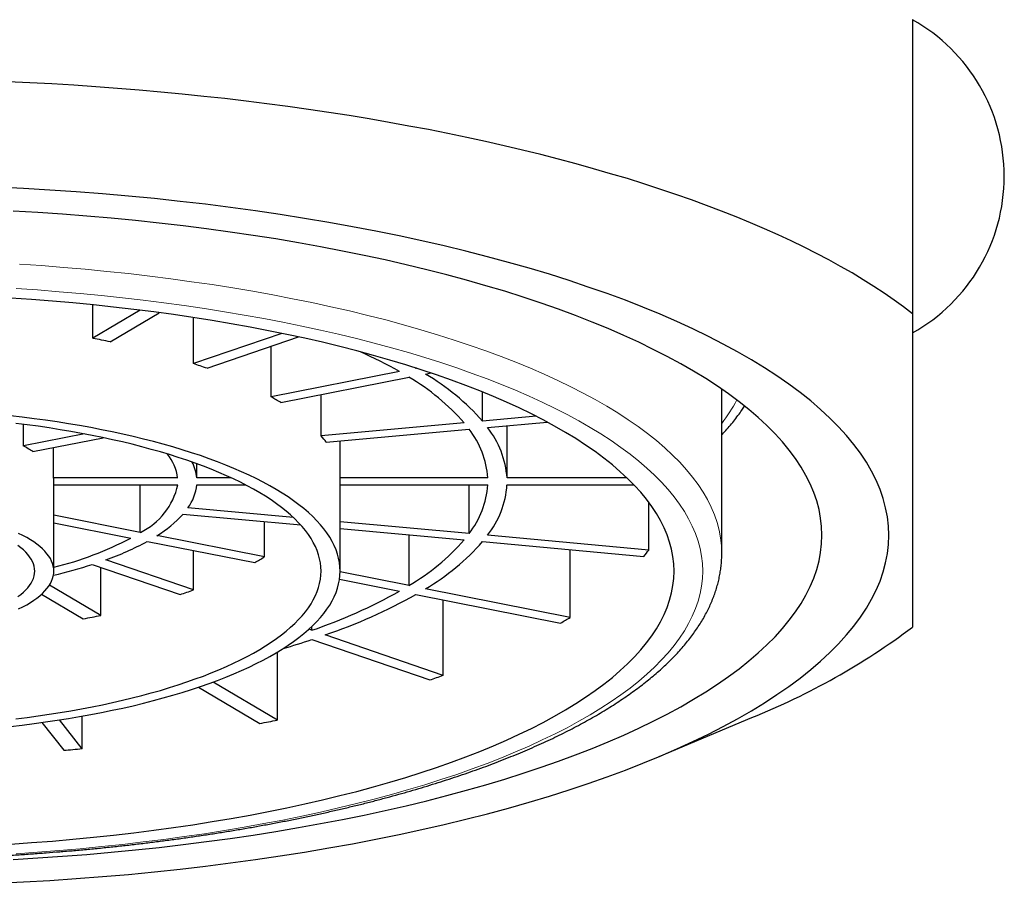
# Model space of a CAD drawing. Header units: millimetres. Extents: x 8 to 771, y 12 to 516.
# Tile 48 of 55: x 400 to 410, y 485 to 494. Entities that reach past the tile are written whole.
import ezdxf

# ---------------------------------------------------------------- set-up
doc = ezdxf.new("R2010")
doc.units = ezdxf.units.MM

msp = doc.modelspace()

# ---------------------------------------------------------------- linework, layer by layer
at = {"color": 7, "linetype": 'Continuous', "lineweight": 30}
for p, q in [((409.189, 493.715), (409.189, 490.634)), ((400.597, 490.378), (400.597, 490.728)), ((401.093, 490.672), (400.597, 490.378)), ((400.78, 490.342), (401.294, 490.646)), ((401.653, 490.113), (401.653, 490.594)), ((402.579, 490.429), (401.653, 490.113)), ((401.794, 490.064), (402.753, 490.392)), ((402.468, 489.764), (402.468, 490.295)), ((403.984, 490.063), (403.971, 490.071)), ((403.984, 490.063), (403.984, 490.066)), ((403.99, 490.064), (403.984, 490.063)), ((403.811, 490.029), (402.468, 489.764)), ((402.568, 489.705), (403.911, 489.97)), ((404.084, 490.004), (404.141, 490.015)), ((407.189, 488.128), (407.189, 489.845)), ((402.992, 489.355), (402.992, 489.788)), ((404.682, 489.51), (404.682, 489.816)), ((405.244, 489.561), (404.682, 489.51)), ((399.869, 489.251), (399.869, 489.478)), ((404.489, 489.492), (402.992, 489.355)), ((404.734, 489.444), (405.359, 489.501)), ((404.938, 488.916), (404.938, 489.462)), ((400.509, 489.377), (399.869, 489.251)), ((399.969, 489.191), (400.707, 489.337)), ((403.043, 489.289), (404.541, 489.426)), ((400.186, 488.916), (400.186, 489.234)), ((403.188, 488.916), (403.188, 489.302)), ((401.687, 488.916), (401.687, 489.064)), ((401.487, 488.916), (400.186, 488.916)), ((402.048, 488.916), (401.687, 488.916)), ((404.738, 488.916), (403.188, 488.916)), ((406.195, 488.916), (404.938, 488.916)), ((400.189, 487.94), (400.189, 488.879)), ((400.189, 488.843), (401.487, 488.843)), ((401.095, 488.345), (401.095, 488.843)), ((401.687, 488.843), (402.196, 488.843)), ((403.189, 487.94), (403.189, 488.879)), ((403.189, 488.843), (404.738, 488.843)), ((404.541, 488.333), (404.541, 488.843)), ((404.938, 488.843), (406.268, 488.843)), ((402.699, 488.501), (401.594, 488.603)), ((406.425, 488.16), (406.425, 488.659)), ((401.095, 488.345), (400.189, 488.524)), ((401.542, 488.537), (402.776, 488.424)), ((400.189, 488.445), (400.995, 488.286)), ((402.395, 488.088), (402.395, 488.458)), ((404.541, 488.333), (403.189, 488.457)), ((402.395, 488.088), (401.269, 488.311)), ((403.189, 488.386), (404.489, 488.267)), ((403.911, 487.789), (403.911, 488.32)), ((406.425, 488.16), (404.734, 488.315)), ((401.169, 488.251), (402.295, 488.029)), ((404.682, 488.249), (406.373, 488.094)), ((401.653, 487.743), (401.653, 488.156)), ((405.6, 487.455), (405.6, 488.165)), ((400.592, 488.009), (401.511, 487.695)), ((401.653, 487.743), (400.733, 488.057)), ((400.68, 487.476), (400.68, 487.979)), ((403.911, 487.789), (403.189, 487.932)), ((400.68, 487.476), (400.143, 487.794)), ((403.183, 487.854), (403.811, 487.73)), ((400.06, 487.699), (400.497, 487.44)), ((403.984, 487.696), (405.5, 487.396)), ((405.6, 487.455), (404.084, 487.755)), ((404.27, 486.848), (404.27, 487.639)), ((402.891, 487.32), (402.86, 487.33)), ((402.891, 487.32), (402.891, 487.358)), ((404.27, 486.848), (403.032, 487.271)), ((402.891, 487.223), (404.128, 486.8)), ((402.531, 486.38), (402.531, 487.091)), ((402.531, 486.38), (401.859, 486.778)), ((401.706, 486.724), (402.347, 486.344)), ((400.064, 486.354), (400.292, 486.063)), ((400.485, 486.08), (400.249, 486.382)), ((400.485, 486.08), (400.485, 486.421)), ((406.534, 485.998), (407.504, 486.406))]:
    msp.add_line(p, q, dxfattribs=at)
at = {"color": 7, "linetype": 'Continuous', "lineweight": 30, "flags": 128}
for points in [[(409.189, 490.634), (409.093, 490.707), (408.994, 490.779), (408.89, 490.851), (408.782, 490.922), (408.67, 490.992), (408.554, 491.062), (408.434, 491.13), (408.311, 491.198), (408.183, 491.265), (408.052, 491.332), (407.917, 491.397), (407.778, 491.461), (407.635, 491.525), (407.489, 491.587), (407.34, 491.649), (407.187, 491.709), (407.03, 491.769), (406.871, 491.827), (406.708, 491.884), (406.541, 491.941), (406.372, 491.996), (406.199, 492.05), (406.023, 492.102), (405.845, 492.154), (405.663, 492.205), (405.479, 492.254), (405.292, 492.302), (405.102, 492.348), (404.909, 492.394), (404.714, 492.438), (404.517, 492.481), (404.317, 492.522), (404.115, 492.563), (403.91, 492.601), (403.704, 492.639), (403.495, 492.675), (403.284, 492.71), (403.071, 492.743), (402.857, 492.775), (402.641, 492.805), (402.422, 492.834), (402.203, 492.862), (401.982, 492.888), (401.759, 492.912), (401.535, 492.935), (401.31, 492.957), (401.084, 492.977), (400.856, 492.995), (400.627, 493.012), (400.398, 493.028), (400.168, 493.042), (399.937, 493.054), (399.705, 493.065)], [(399.592, 484.67), (399.871, 484.684), (400.148, 484.7), (400.424, 484.719), (400.698, 484.74), (400.971, 484.764), (401.242, 484.79), (401.511, 484.819), (401.777, 484.85), (402.041, 484.883), (402.303, 484.919), (402.561, 484.957), (402.817, 484.997), (403.069, 485.04), (403.318, 485.084), (403.564, 485.131), (403.806, 485.181), (404.044, 485.232), (404.278, 485.285), (404.508, 485.341), (404.733, 485.399), (404.954, 485.458), (405.17, 485.52), (405.382, 485.583), (405.589, 485.649), (405.79, 485.716), (405.987, 485.785), (406.178, 485.855), (406.363, 485.928), (406.543, 486.002), (406.717, 486.077), (406.886, 486.154), (407.048, 486.233), (407.205, 486.313), (407.355, 486.394), (407.499, 486.477), (407.636, 486.561), (407.767, 486.646), (407.892, 486.733), (408.009, 486.82), (408.121, 486.909), (408.225, 486.998), (408.322, 487.088), (408.413, 487.179), (408.496, 487.271), (408.573, 487.364), (408.642, 487.457), (408.704, 487.551), (408.759, 487.646), (408.806, 487.74), (408.847, 487.836), (408.88, 487.931), (408.906, 488.027), (408.924, 488.123), (408.935, 488.219), (408.939, 488.316), (408.935, 488.412), (408.924, 488.508), (408.906, 488.604), (408.88, 488.7), (408.847, 488.795), (408.806, 488.891), (408.759, 488.986), (408.704, 489.08), (408.642, 489.174), (408.573, 489.267), (408.496, 489.36), (408.413, 489.452), (408.322, 489.543), (408.225, 489.633), (408.121, 489.723), (408.009, 489.811), (407.892, 489.898), (407.767, 489.985), (407.636, 490.07), (407.499, 490.154), (407.355, 490.237), (407.205, 490.318), (407.048, 490.398), (406.886, 490.477), (406.717, 490.554), (406.543, 490.629), (406.363, 490.703), (406.178, 490.776), (405.987, 490.846), (405.79, 490.915), (405.589, 490.983), (405.382, 491.048), (405.17, 491.111), (404.954, 491.173), (404.733, 491.232), (404.508, 491.29), (404.278, 491.346), (404.044, 491.399), (403.806, 491.45), (403.564, 491.5), (403.318, 491.547), (403.069, 491.592), (402.817, 491.634), (402.561, 491.674), (402.303, 491.712), (402.041, 491.748), (401.777, 491.781), (401.511, 491.812), (401.242, 491.841), (400.971, 491.867), (400.698, 491.891), (400.424, 491.912), (400.148, 491.931), (399.871, 491.947), (399.592, 491.961)], [(399.761, 484.921), (400.02, 484.936), (400.278, 484.953), (400.535, 484.973), (400.79, 484.995), (401.043, 485.02), (401.294, 485.046), (401.544, 485.075), (401.79, 485.107), (402.035, 485.14), (402.277, 485.175), (402.515, 485.213), (402.751, 485.253), (402.984, 485.295), (403.214, 485.339), (403.44, 485.385), (403.662, 485.433), (403.881, 485.483), (404.096, 485.535), (404.307, 485.589), (404.514, 485.644), (404.716, 485.702), (404.914, 485.761), (405.107, 485.822), (405.295, 485.885), (405.479, 485.949), (405.657, 486.016), (405.831, 486.083), (405.999, 486.152), (406.162, 486.223), (406.319, 486.295), (406.471, 486.369), (406.617, 486.443), (406.758, 486.52), (406.892, 486.597), (407.021, 486.675), (407.143, 486.755), (407.26, 486.836), (407.37, 486.917), (407.474, 487), (407.571, 487.084), (407.662, 487.168), (407.747, 487.253), (407.825, 487.339), (407.896, 487.426), (407.961, 487.513), (408.019, 487.601), (408.071, 487.689), (408.115, 487.778), (408.153, 487.867), (408.184, 487.956), (408.208, 488.046), (408.225, 488.136), (408.235, 488.226), (408.239, 488.316), (408.235, 488.406), (408.225, 488.495), (408.208, 488.585), (408.184, 488.675), (408.153, 488.764), (408.115, 488.853), (408.071, 488.942), (408.019, 489.03), (407.961, 489.118), (407.896, 489.205), (407.825, 489.292), (407.747, 489.378), (407.662, 489.463), (407.571, 489.547), (407.474, 489.631), (407.37, 489.714), (407.26, 489.795), (407.143, 489.876), (407.021, 489.956), (406.892, 490.034), (406.758, 490.112), (406.617, 490.188), (406.471, 490.262), (406.319, 490.336), (406.162, 490.408), (405.999, 490.479), (405.831, 490.548), (405.657, 490.616), (405.479, 490.682), (405.295, 490.746), (405.107, 490.809), (404.914, 490.87), (404.716, 490.929), (404.514, 490.987), (404.307, 491.043), (404.096, 491.096), (403.881, 491.148), (403.662, 491.198), (403.44, 491.246), (403.214, 491.292), (402.984, 491.336), (402.751, 491.378), (402.515, 491.418), (402.277, 491.456), (402.035, 491.491), (401.79, 491.525), (401.544, 491.556), (401.294, 491.585), (401.043, 491.611), (400.79, 491.636), (400.535, 491.658), (400.278, 491.678), (400.02, 491.695), (399.761, 491.711)], [(399.738, 485.081), (399.956, 485.096), (400.173, 485.113), (400.389, 485.132), (400.603, 485.152), (400.815, 485.175), (401.026, 485.199), (401.235, 485.226), (401.442, 485.254), (401.646, 485.284), (401.848, 485.316), (402.048, 485.349), (402.245, 485.385), (402.439, 485.422), (402.63, 485.461), (402.818, 485.501), (403.003, 485.544), (403.185, 485.588), (403.363, 485.633), (403.538, 485.68), (403.709, 485.729), (403.876, 485.779), (404.04, 485.831), (404.199, 485.884), (404.355, 485.938), (404.506, 485.994), (404.652, 486.052), (404.795, 486.11), (404.932, 486.17), (405.065, 486.231), (405.194, 486.293), (405.318, 486.356), (405.436, 486.421), (405.55, 486.486), (405.659, 486.552), (405.762, 486.62), (405.861, 486.688), (405.954, 486.757), (406.042, 486.827), (406.124, 486.898), (406.201, 486.969), (406.273, 487.041), (406.339, 487.114), (406.399, 487.187), (406.454, 487.261), (406.503, 487.335), (406.546, 487.41), (406.584, 487.485), (406.616, 487.56), (406.642, 487.636), (406.663, 487.712), (406.677, 487.788), (406.686, 487.864), (406.689, 487.94), (406.686, 488.016), (406.677, 488.092), (406.663, 488.168), (406.642, 488.244), (406.616, 488.319), (406.584, 488.394), (406.546, 488.469), (406.503, 488.544), (406.454, 488.618), (406.399, 488.692), (406.339, 488.765), (406.273, 488.838), (406.201, 488.91), (406.124, 488.981), (406.042, 489.052), (405.954, 489.122), (405.861, 489.191), (405.762, 489.259), (405.659, 489.327), (405.55, 489.393), (405.436, 489.459), (405.318, 489.523), (405.194, 489.586), (405.065, 489.648), (404.932, 489.709), (404.795, 489.769), (404.652, 489.828), (404.506, 489.885), (404.355, 489.941), (404.199, 489.995), (404.04, 490.048), (403.876, 490.1), (403.709, 490.15), (403.538, 490.199), (403.363, 490.246), (403.185, 490.292), (403.003, 490.336), (402.818, 490.378), (402.63, 490.418), (402.439, 490.457), (402.245, 490.495), (402.048, 490.53), (401.848, 490.564), (401.646, 490.595), (401.442, 490.626), (401.235, 490.654), (401.026, 490.68), (400.815, 490.705), (400.603, 490.727), (400.389, 490.748), (400.173, 490.767), (399.956, 490.783), (399.738, 490.798)], [(403.189, 487.94), (403.187, 487.984), (403.182, 488.029), (403.173, 488.074), (403.161, 488.118), (403.146, 488.163), (403.127, 488.207), (403.105, 488.251), (403.08, 488.295), (403.051, 488.339), (403.018, 488.382), (402.983, 488.425), (402.944, 488.468), (402.902, 488.51), (402.857, 488.553), (402.808, 488.594), (402.757, 488.635), (402.702, 488.676), (402.644, 488.716), (402.583, 488.756), (402.519, 488.795), (402.452, 488.833), (402.382, 488.871), (402.309, 488.908), (402.234, 488.945), (402.156, 488.981), (402.075, 489.016), (401.991, 489.05), (401.905, 489.084), (401.816, 489.117), (401.724, 489.149), (401.631, 489.18), (401.534, 489.211), (401.436, 489.24), (401.335, 489.269), (401.233, 489.296), (401.128, 489.323), (401.021, 489.349), (400.912, 489.374), (400.801, 489.398), (400.689, 489.421), (400.575, 489.443), (400.459, 489.463), (400.341, 489.483), (400.223, 489.502), (400.102, 489.52), (399.981, 489.536), (399.858, 489.552), (399.734, 489.566)], [(402.989, 487.94), (402.987, 487.983), (402.982, 488.026), (402.974, 488.068), (402.963, 488.111), (402.948, 488.154), (402.93, 488.196), (402.908, 488.239), (402.884, 488.281), (402.856, 488.323), (402.825, 488.365), (402.791, 488.406), (402.754, 488.447), (402.714, 488.488), (402.67, 488.528), (402.623, 488.568), (402.574, 488.607), (402.521, 488.646), (402.466, 488.685), (402.407, 488.723), (402.346, 488.761), (402.282, 488.797), (402.214, 488.834), (402.145, 488.87), (402.072, 488.905), (401.997, 488.939), (401.919, 488.973), (401.839, 489.006), (401.756, 489.038), (401.671, 489.07), (401.583, 489.101), (401.493, 489.13), (401.401, 489.16), (401.306, 489.188), (401.21, 489.215), (401.111, 489.242), (401.01, 489.268), (400.908, 489.293), (400.803, 489.316), (400.697, 489.339), (400.589, 489.361), (400.479, 489.382), (400.368, 489.402), (400.255, 489.421), (400.141, 489.439), (400.026, 489.456), (399.909, 489.472), (399.791, 489.487)], [(400.189, 487.94), (400.187, 487.966), (400.183, 487.992), (400.175, 488.019), (400.165, 488.045), (400.152, 488.071), (400.136, 488.096), (400.116, 488.122), (400.094, 488.147), (400.07, 488.172), (400.042, 488.197), (400.012, 488.221), (399.979, 488.245), (399.943, 488.268), (399.905, 488.291), (399.864, 488.313), (399.82, 488.335)], [(399.989, 487.94), (399.987, 487.965), (399.983, 487.99), (399.975, 488.015), (399.965, 488.04), (399.952, 488.064), (399.935, 488.089), (399.916, 488.113), (399.894, 488.137), (399.869, 488.161), (399.841, 488.184), (399.811, 488.207)], [(399.734, 486.313), (399.858, 486.328), (399.981, 486.343), (400.102, 486.36), (400.223, 486.377), (400.341, 486.396), (400.459, 486.416), (400.575, 486.437), (400.689, 486.459), (400.801, 486.482), (400.912, 486.505), (401.021, 486.53), (401.128, 486.556), (401.233, 486.583), (401.335, 486.611), (401.436, 486.639), (401.534, 486.669), (401.631, 486.699), (401.724, 486.73), (401.816, 486.762), (401.905, 486.795), (401.991, 486.829), (402.075, 486.863), (402.156, 486.899), (402.234, 486.934), (402.309, 486.971), (402.382, 487.008), (402.452, 487.046), (402.519, 487.085), (402.583, 487.124), (402.644, 487.163), (402.702, 487.203), (402.757, 487.244), (402.808, 487.285), (402.857, 487.327), (402.902, 487.369), (402.944, 487.411), (402.983, 487.454), (403.018, 487.497), (403.051, 487.54), (403.08, 487.584), (403.105, 487.628), (403.127, 487.672), (403.146, 487.716), (403.161, 487.761), (403.173, 487.805), (403.182, 487.85), (403.187, 487.895), (403.189, 487.94)], [(399.791, 486.392), (399.909, 486.407), (400.026, 486.423), (400.141, 486.44), (400.255, 486.458), (400.368, 486.477), (400.479, 486.497), (400.589, 486.518), (400.697, 486.54), (400.803, 486.563), (400.908, 486.587), (401.01, 486.611), (401.111, 486.637), (401.21, 486.664), (401.306, 486.691), (401.401, 486.72), (401.493, 486.749), (401.583, 486.779), (401.671, 486.81), (401.756, 486.841), (401.839, 486.873), (401.919, 486.907), (401.997, 486.94), (402.072, 486.975), (402.145, 487.01), (402.214, 487.046), (402.282, 487.082), (402.346, 487.119), (402.407, 487.156), (402.466, 487.194), (402.521, 487.233), (402.574, 487.272), (402.623, 487.311), (402.67, 487.351), (402.714, 487.392), (402.754, 487.432), (402.791, 487.473), (402.825, 487.515), (402.856, 487.556), (402.884, 487.598), (402.908, 487.64), (402.93, 487.683), (402.948, 487.725), (402.963, 487.768), (402.974, 487.811), (402.982, 487.854), (402.987, 487.897), (402.989, 487.94)], [(399.811, 487.673), (399.841, 487.695), (399.869, 487.719), (399.894, 487.742), (399.916, 487.766), (399.935, 487.79), (399.952, 487.815), (399.965, 487.84), (399.975, 487.864), (399.983, 487.889), (399.987, 487.915), (399.989, 487.94)], [(399.82, 487.544), (399.864, 487.566), (399.905, 487.588), (399.943, 487.611), (399.979, 487.634), (400.012, 487.658), (400.042, 487.682), (400.07, 487.707), (400.094, 487.732), (400.116, 487.757), (400.136, 487.783), (400.152, 487.809), (400.165, 487.835), (400.175, 487.861), (400.183, 487.887), (400.187, 487.913), (400.189, 487.94)]]:
    msp.add_lwpolyline(points, dxfattribs=at)
at = {"color": 8, "linetype": 'Continuous', "lineweight": 0, "flags": 128}
for points in [[(407.189, 488.128), (407.186, 488.208), (407.176, 488.289), (407.161, 488.369), (407.14, 488.449), (407.112, 488.529), (407.078, 488.609), (407.038, 488.689), (406.992, 488.768), (406.94, 488.846), (406.882, 488.924), (406.818, 489.002), (406.748, 489.079), (406.673, 489.155), (406.591, 489.231), (406.504, 489.306), (406.411, 489.38), (406.312, 489.453), (406.208, 489.525), (406.098, 489.596), (405.983, 489.667), (405.863, 489.736), (405.737, 489.804), (405.606, 489.871), (405.47, 489.937), (405.329, 490.001), (405.183, 490.065), (405.032, 490.127), (404.877, 490.187), (404.717, 490.246), (404.553, 490.304), (404.384, 490.36), (404.211, 490.415), (404.034, 490.468), (403.853, 490.52), (403.668, 490.57), (403.479, 490.618), (403.286, 490.664), (403.091, 490.709), (402.891, 490.752), (402.689, 490.793), (402.483, 490.833), (402.275, 490.87), (402.063, 490.906), (401.849, 490.94), (401.633, 490.971), (401.414, 491.001), (401.193, 491.029), (400.97, 491.055), (400.745, 491.079), (400.518, 491.101), (400.29, 491.121), (400.06, 491.139), (399.829, 491.154)], [(406.989, 487.94), (406.986, 488.018), (406.977, 488.097), (406.962, 488.176), (406.941, 488.254), (406.914, 488.333), (406.88, 488.41), (406.841, 488.488), (406.797, 488.565), (406.746, 488.642), (406.689, 488.719), (406.626, 488.794), (406.558, 488.87), (406.484, 488.944), (406.404, 489.018), (406.319, 489.091), (406.228, 489.164), (406.132, 489.235), (406.03, 489.306), (405.922, 489.376), (405.81, 489.445), (405.692, 489.512), (405.569, 489.579), (405.441, 489.644), (405.308, 489.709), (405.17, 489.772), (405.028, 489.834), (404.88, 489.894), (404.729, 489.954), (404.572, 490.011), (404.411, 490.068), (404.246, 490.123), (404.077, 490.176), (403.904, 490.228), (403.727, 490.279), (403.546, 490.327), (403.361, 490.375), (403.173, 490.42), (402.982, 490.464), (402.787, 490.506), (402.589, 490.546), (402.388, 490.585), (402.184, 490.621), (401.977, 490.656), (401.768, 490.689), (401.556, 490.72), (401.342, 490.75), (401.126, 490.777), (400.908, 490.802), (400.688, 490.825), (400.466, 490.847), (400.243, 490.866), (400.018, 490.884), (399.793, 490.899)], [(399.793, 484.98), (400.018, 484.996), (400.243, 485.013), (400.466, 485.032), (400.688, 485.054), (400.908, 485.077), (401.126, 485.103), (401.342, 485.13), (401.556, 485.159), (401.768, 485.19), (401.977, 485.223), (402.184, 485.258), (402.388, 485.295), (402.589, 485.333), (402.787, 485.373), (402.982, 485.415), (403.173, 485.459), (403.361, 485.505), (403.546, 485.552), (403.727, 485.601), (403.904, 485.651), (404.077, 485.703), (404.246, 485.756), (404.411, 485.811), (404.572, 485.868), (404.729, 485.926), (404.88, 485.985), (405.028, 486.046), (405.17, 486.107), (405.308, 486.171), (405.441, 486.235), (405.569, 486.3), (405.692, 486.367), (405.81, 486.435), (405.922, 486.504), (406.03, 486.573), (406.132, 486.644), (406.228, 486.715), (406.319, 486.788), (406.404, 486.861), (406.484, 486.935), (406.558, 487.01), (406.626, 487.085), (406.689, 487.161), (406.746, 487.237), (406.797, 487.314), (406.841, 487.391), (406.88, 487.469), (406.914, 487.547), (406.941, 487.625), (406.962, 487.704), (406.977, 487.782), (406.986, 487.861), (406.989, 487.94)]]:
    msp.add_lwpolyline(points, dxfattribs=at)
at = {"color": 7, "linetype": 'Continuous', "lineweight": 30}
for centre, radius, start, end in [((408.269, 492.074), 1.88, 299.277, 60.723), ((398.741, 480.497), 10.053, 78.2953, 79.3597), ((401.459, 485.886), 4.764, 60.415, 65.9402), ((399.749, 484.316), 6.101, 70.4164, 71.8201), ((402.729, 487.95), 2.34, 41.2319, 59.6744), ((402.847, 487.897), 2.443, 41.3147, 59.5917), ((401.056, 487.266), 2.869, 58.197, 60.5183), ((403.965, 488.843), 0.976, 4.2614, 37.9821), ((402.167, 488.656), 1.081, 35.8509, 40.3016), ((403.801, 488.847), 0.939, 4.1948, 38.0529), ((399.335, 488.235), 1.147, 56.4534, 62.2619), ((400.997, 488.855), 0.493, 7.0458, 39.0145), ((401.226, 488.871), 0.463, 5.5997, 27.0538), ((399.953, 488.879), 0.236, 0.0163, 8.8718), ((402.603, 488.879), 0.586, 0.001, 3.558), ((400.781, 488.996), 0.723, 295.8256, 347.842), ((401.191, 488.897), 0.499, 323.8638, 353.8037), ((403.801, 488.912), 0.939, 321.9454, 355.8275), ((403.981, 488.909), 0.959, 321.717, 356.0596), ((400.618, 489.378), 1.25, 301.3868, 317.7068), ((399.353, 491.421), 3.54, 283.6627, 297.649), ((399.725, 490.904), 3.02, 289.4985, 298.5494), ((402.729, 489.809), 2.34, 300.3256, 318.7681), ((402.888, 489.812), 2.379, 300.1618, 318.9318), ((400.941, 490.428), 2.754, 299.4333, 301.8514), ((404.953, 489.26), 1.837, 320.6148, 323.2327), ((398.959, 493.102), 5.348, 283.251, 287.7796), ((399.687, 493.26), 5.857, 288.1506, 289.6128), ((401.061, 492.662), 5.647, 288.907, 299.1409), ((401.172, 492.723), 5.76, 288.8339, 299.214), ((398.719, 496.926), 9.651, 280.6182, 281.727), ((403.064, 491.622), 4.878, 299.9597, 301.325), ((404.75, 493.277), 7.402, 291.8388, 306.843), ((400.016, 495.892), 9.134, 286.3845, 288.3446), ((400.842, 496.638), 10.372, 288.4689, 289.2945), ((399.127, 503.131), 17.093, 280.8585, 281.4846), ((398.319, 508.656), 22.679, 274.9911, 275.4812)]:
    msp.add_arc(centre, radius, start, end, dxfattribs=at)
at = {"color": 8, "linetype": 'Continuous', "lineweight": 0}
msp.add_arc((405.851, 490.515), 1.687, 322.4663, 332.3484, dxfattribs=at)
at = {"color": 7, "linetype": 'Continuous', "lineweight": 30}
for points, knots in [([(409.189, 490.634), (409.189, 490.554), (409.189, 490.395), (409.189, 490.165), (409.189, 489.942), (409.189, 489.728), (409.189, 489.522), (409.189, 489.325), (409.189, 489.13), (409.189, 488.94), (409.189, 488.754), (409.189, 488.579), (409.189, 488.415), (409.189, 488.261), (409.189, 488.119), (409.189, 487.988), (409.189, 487.866), (409.189, 487.756), (409.189, 487.656), (409.189, 487.566), (409.189, 487.486), (409.189, 487.414), (409.189, 487.374), (409.189, 487.353)], [0, 0, 0, 0, 0.045747, 0.091276, 0.136585, 0.181679, 0.226569, 0.271272, 0.315811, 0.364644, 0.41335, 0.461973, 0.510559, 0.559155, 0.60781, 0.656568, 0.705472, 0.75456, 0.803863, 0.85252, 0.901426, 0.950586, 1, 1, 1, 1]), ([(407.189, 489.367), (407.199, 489.378), (407.226, 489.406), (407.268, 489.454), (407.315, 489.511), (407.359, 489.568), (407.397, 489.62), (407.419, 489.654), (407.428, 489.668)], [0, 0, 0, 0, 0.105704, 0.295944, 0.485705, 0.674893, 0.863412, 1, 1, 1, 1]), ([(389.189, 488.128), (389.189, 488.123), (389.189, 488.099), (389.191, 488.055), (389.195, 487.998), (389.203, 487.941), (389.213, 487.883), (389.225, 487.826), (389.241, 487.769), (389.259, 487.712), (389.28, 487.656), (389.303, 487.599), (389.33, 487.543), (389.359, 487.486), (389.39, 487.43), (389.425, 487.374), (389.462, 487.318), (389.502, 487.263), (389.545, 487.207), (389.59, 487.152), (389.639, 487.098), (389.689, 487.044), (389.743, 486.99), (389.799, 486.937), (389.857, 486.884), (389.919, 486.832), (389.982, 486.78), (390.049, 486.729), (390.117, 486.678), (390.188, 486.628), (390.261, 486.578), (390.337, 486.529), (390.415, 486.481), (390.496, 486.433), (390.578, 486.386), (390.663, 486.339), (390.75, 486.293), (390.839, 486.248), (390.93, 486.203), (391.024, 486.159), (391.119, 486.115), (391.217, 486.073), (391.316, 486.031), (391.418, 485.989), (391.521, 485.948), (391.627, 485.908), (391.734, 485.869), (391.843, 485.83), (391.954, 485.792), (392.067, 485.755), (392.182, 485.718), (392.298, 485.682), (392.416, 485.647), (392.536, 485.613), (392.658, 485.579), (392.781, 485.546), (392.905, 485.514), (393.032, 485.483), (393.159, 485.452), (393.288, 485.422), (393.419, 485.393), (393.551, 485.365), (393.684, 485.338), (393.819, 485.311), (393.955, 485.285), (394.092, 485.261), (394.23, 485.236), (394.37, 485.213), (394.511, 485.191), (394.652, 485.169), (394.795, 485.148), (394.939, 485.129), (395.084, 485.11), (395.229, 485.091), (395.376, 485.074), (395.523, 485.058), (395.671, 485.042), (395.82, 485.028), (395.97, 485.014), (396.12, 485.001), (396.271, 484.989), (396.422, 484.978), (396.574, 484.968), (396.727, 484.959), (396.879, 484.951), (397.033, 484.944), (397.186, 484.937), (397.34, 484.932), (397.494, 484.927), (397.648, 484.923), (397.803, 484.921), (397.957, 484.919), (398.112, 484.918), (398.267, 484.918), (398.421, 484.919), (398.576, 484.921), (398.73, 484.923), (398.885, 484.927), (399.039, 484.932), (399.193, 484.937), (399.346, 484.944), (399.499, 484.951), (399.652, 484.959), (399.805, 484.968), (399.957, 484.979), (400.105, 484.989), (400.214, 484.998), (400.271, 485.003), (400.282, 485.003)], [0, 0, 0, 0, 0.002437, 0.011371, 0.020306, 0.029251, 0.038215, 0.047208, 0.056236, 0.065307, 0.074426, 0.083598, 0.092827, 0.102113, 0.111458, 0.120858, 0.130314, 0.13982, 0.149373, 0.158968, 0.1686, 0.178263, 0.187953, 0.197665, 0.207394, 0.217136, 0.226888, 0.236646, 0.246409, 0.256173, 0.265936, 0.275697, 0.285455, 0.295208, 0.304957, 0.314701, 0.32444, 0.334172, 0.343899, 0.35362, 0.363335, 0.373045, 0.382748, 0.392447, 0.40214, 0.411828, 0.42151, 0.431189, 0.440862, 0.450531, 0.460196, 0.469857, 0.479514, 0.489167, 0.498817, 0.508464, 0.518108, 0.527748, 0.537386, 0.547021, 0.556653, 0.566283, 0.575911, 0.585536, 0.59516, 0.604781, 0.614401, 0.624019, 0.633635, 0.64325, 0.652863, 0.662475, 0.672085, 0.681695, 0.691303, 0.70091, 0.710516, 0.720121, 0.729726, 0.739329, 0.748932, 0.758534, 0.768136, 0.777736, 0.787337, 0.796937, 0.806536, 0.816136, 0.825734, 0.835333, 0.844932, 0.85453, 0.864128, 0.873726, 0.883324, 0.892923, 0.902521, 0.912119, 0.921718, 0.931317, 0.940916, 0.950516, 0.960115, 0.969716, 0.979317, 0.988918, 0.998015, 1, 1, 1, 1]), ([(400.282, 485.003), (400.308, 485.006), (400.385, 485.012), (400.511, 485.023), (400.66, 485.038), (400.808, 485.053), (400.956, 485.069), (401.103, 485.086), (401.248, 485.104), (401.393, 485.123), (401.538, 485.142), (401.681, 485.163), (401.823, 485.184), (401.964, 485.206), (402.104, 485.229), (402.242, 485.253), (402.38, 485.278), (402.516, 485.303), (402.651, 485.329), (402.785, 485.356), (402.917, 485.384), (403.048, 485.413), (403.178, 485.443), (403.306, 485.473), (403.433, 485.504), (403.558, 485.536), (403.681, 485.569), (403.803, 485.602), (403.923, 485.636), (404.042, 485.671), (404.159, 485.707), (404.274, 485.743), (404.387, 485.78), (404.499, 485.818), (404.609, 485.856), (404.717, 485.895), (404.823, 485.935), (404.927, 485.976), (405.029, 486.017), (405.129, 486.059), (405.227, 486.101), (405.323, 486.145), (405.417, 486.188), (405.509, 486.233), (405.599, 486.278), (405.686, 486.324), (405.772, 486.37), (405.855, 486.417), (405.936, 486.465), (406.015, 486.513), (406.091, 486.562), (406.165, 486.611), (406.237, 486.661), (406.307, 486.712), (406.374, 486.763), (406.438, 486.815), (406.5, 486.867), (406.56, 486.92), (406.617, 486.973), (406.672, 487.027), (406.724, 487.081), (406.773, 487.136), (406.82, 487.191), (406.864, 487.247), (406.905, 487.303), (406.943, 487.359), (406.979, 487.416), (407.012, 487.473), (407.042, 487.53), (407.069, 487.587), (407.093, 487.644), (407.115, 487.702), (407.134, 487.759), (407.15, 487.817), (407.163, 487.875), (407.174, 487.932), (407.182, 487.99), (407.187, 488.047), (407.189, 488.093), (407.189, 488.12), (407.189, 488.128)], [0, 0, 0, 0, 0.006851, 0.019868, 0.032886, 0.045904, 0.058924, 0.071945, 0.084968, 0.097992, 0.111018, 0.124045, 0.137074, 0.150105, 0.163138, 0.176174, 0.189211, 0.202251, 0.215293, 0.228339, 0.241387, 0.254438, 0.267492, 0.280549, 0.29361, 0.306675, 0.319744, 0.332816, 0.345893, 0.358975, 0.372061, 0.385153, 0.398249, 0.411351, 0.424459, 0.437573, 0.450693, 0.46382, 0.476954, 0.490094, 0.503242, 0.516398, 0.529562, 0.542733, 0.555913, 0.5691, 0.582296, 0.5955, 0.608712, 0.621931, 0.635158, 0.64839, 0.661628, 0.674869, 0.688113, 0.701355, 0.714594, 0.727826, 0.741046, 0.754251, 0.767434, 0.780589, 0.793711, 0.806792, 0.819825, 0.832802, 0.845717, 0.858563, 0.871336, 0.884031, 0.896646, 0.909181, 0.921637, 0.934019, 0.946333, 0.958585, 0.970785, 0.982944, 0.995074, 1, 1, 1, 1])]:
    msp.add_open_spline(points, degree=3, knots=knots, dxfattribs=at)

doc.saveas('drawing.dxf')
